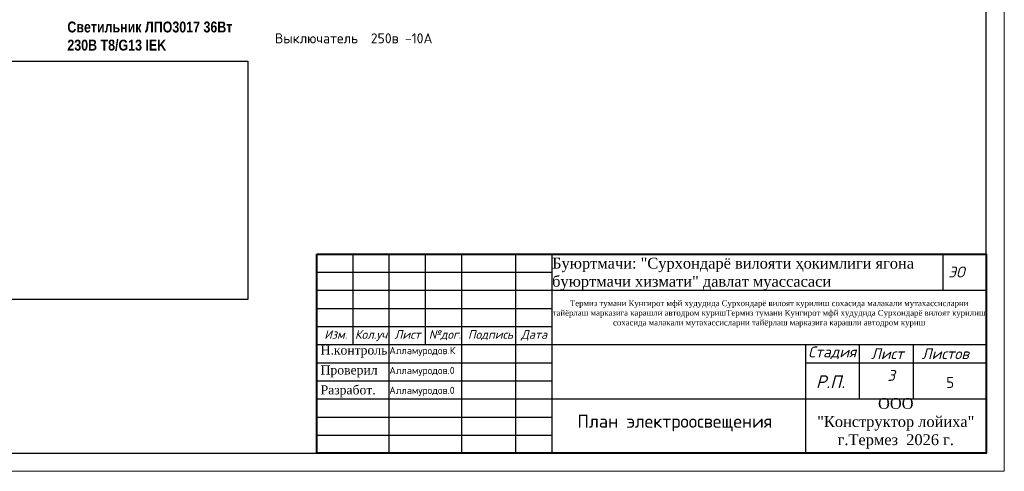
# Model space of a CAD drawing. Header units: millimetres. Extents: x -228268 to 1513407, y -439898 to -137408.
# Tile 109 of 128: x 247493 to 274711, y -202599 to -190122. Entities that reach past the tile are written whole.
import ezdxf

# ---------------------------------------------------------------- set-up
doc = ezdxf.new("R2010")
doc.units = ezdxf.units.MM
doc.layers.add('w-line', color=7, linetype='Continuous', lineweight=0)
doc.layers.add('Штамп опасные', color=7, linetype='Continuous')
doc.styles.add('ISOCPEUR', font='isocpeur.ttf', dxfattribs={"height": 5})
doc.styles.add('OOO-Kazar', font='isocpeur.ttf')
doc.styles.get("Standard").update_dxf_attribs({"font": 'isocpeur.ttf'})
doc.styles.add('Standard 1', font='isocpeur.ttf', dxfattribs={"height": 300})
doc.styles.add('V@ler@Live', font='isocpeur.ttf')
doc.styles.add('ViTEXT', font='isocpeur.ttf')
picture_1 = doc.add_image_def('image1.jpg', size_in_pixel=(800, 800))

msp = doc.modelspace()

# ---------------------------------------------------------------- linework, layer by layer
at = {"color": 7, "linetype": 'Continuous'}
for p, q in [((255711.1, -196598.8), (274211.1, -196598.8)), ((255711.1, -202098.8), (255711.1, -196598.8)), ((256711.1, -199098.8), (256711.1, -196598.8)), ((257711.1, -202098.8), (257711.1, -196598.8)), ((258711.1, -199098.8), (258711.1, -196598.8)), ((259711.1, -202098.8), (259711.1, -196598.8)), ((261211.1, -202098.8), (261211.1, -196598.8)), ((262211.1, -202098.8), (262211.1, -196598.8)), ((262211.1, -197598.8), (274211.1, -197598.8)), ((255711.1, -198598.8), (262211.1, -198598.8)), ((255711.1, -199098.8), (262211.1, -199098.8)), ((262211.1, -199098.8), (274211.1, -199098.8)), ((269211.1, -199098.8), (269211.1, -202098.8)), ((270711.1, -200598.8), (270711.1, -199098.8)), ((272205.2, -200598.8), (272205.2, -199098.8)), ((269211.1, -199598.8), (274211.1, -199598.8)), ((262211.1, -200598.8), (274211.1, -200598.8))]:
    msp.add_line(p, q, dxfattribs=at)
at = {"color": 7, "ltscale": 2}
msp.add_line((273011.1, -196598.8), (273011.1, -197598.8), dxfattribs=at)
at = {"linetype": 'Continuous', "lineweight": 15, "ltscale": 100}
msp.add_lwpolyline([(232711.1, -202598.8), (274711.1, -202598.8), (274711.1, -172898.8), (232711.1, -172898.8)], close=True, dxfattribs=at)
at = {"lineweight": 40}
msp.add_lwpolyline([(255711.1, -196598.8), (274211.1, -196598.8), (274211.1, -202098.8), (255711.1, -202098.8)], close=True, dxfattribs=at)
at = {"color": 7, "linetype": 'Continuous'}
for points in [[(255711.1, -197098.8), (262211.1, -197098.8)], [(255711.1, -197598.8), (262211.1, -197598.8)], [(255711.1, -198098.8), (262211.1, -198098.8)], [(255711.1, -199598.8), (262211.1, -199598.8)], [(255711.1, -200098.8), (262211.1, -200098.8)], [(255711.1, -200598.8), (262211.1, -200598.8)], [(255711.1, -201098.8), (262211.1, -201098.8)], [(255711.1, -201598.8), (262211.1, -201598.8)]]:
    msp.add_lwpolyline(points, dxfattribs=at)
at = {"layer": 'w-line', "color": 0, "linetype": 'Continuous', "lineweight": 25, "ltscale": 100}
msp.add_lwpolyline([(234711.1, -202098.8), (274211.1, -202098.8), (274211.1, -173398.8), (234711.1, -173398.8)], close=True, dxfattribs=at)

# ---------------------------------------------------------------- texts
at = {"ltscale": 20, "insert": (248811.2, -190173.5), "char_height": 300, "attachment_point": 1, "style": 'Standard 1'}
msp.add_mtext_dynamic_manual_height_columns('{\\fArial Narrow|b1|i0|c204|p34;Светильник ЛПО\\fArial Narrow|b1|i0|c0|p34;3017 36\\fArial Narrow|b1|i0|c204|p34;Вт \\fArial Narrow|b1|i0|c0|p34;230\\fArial Narrow|b1|i0|c204|p34;В \\fArial Narrow|b1|i0|c0|p34;T8/G13 IEK}', width=4788.805, gutter_width=1250, heights=[1340.5], dxfattribs=at)
at = {"lineweight": 25, "insert": (254549.2, -190636.7), "char_height": 275, "width": 11644.585, "attachment_point": 4, "style": 'V@ler@Live'}
msp.add_mtext('Выключатель  250в -10А', dxfattribs=at)
at = {"color": 0, "linetype": 'Continuous', "lineweight": 5, "style": 'OOO-Kazar'}
for s, insert, char_height, attachment_point in [('{\\fISOCPEUR|b0|i1|c204|p34;ЭО}', (273387.1, -197242.4), 300, 8), ('{\\fISOCPEUR|b0|i1|c204|p34;Изм.}', (256230.4, -198698.4), 240, 2), ('{\\fISOCPEUR|b0|i1|c204|p34;Кол.уч.}', (257242.5, -198698.4), 240, 2), ('{\\fISOCPEUR|b0|i1|c204|p34;Лист}', (258214.6, -198698.4), 240, 2), ('{\\fISOCPEUR|b0|i1|c204|p34;№дог.}', (259250.4, -198698.4), 240, 2), ('{\\fISOCPEUR|b0|i1|c204|p34;Подпись}', (260507.5, -198698.4), 240, 2), ('{\\fISOCPEUR|b0|i1|c204|p34;Дата}', (261712.2, -198698.4), 240, 2), ('{\\fISOCPEUR|b0|i1|c204|p34;Стадия}', (269952.2, -199498.8), 300, 8), ('{\\fISOCPEUR|b0|i1|c204|p34;Лист }', (271476.4, -199498.8), 300, 8), ('{\\fISOCPEUR|b0|i1|c204|p34;Листов }', (273080.4, -199498.8), 300, 8), ('{\\fISOCPEUR|b0|i1|c204|p34;Р.П.}', (269906.9, -200298.8), 350, 8)]:
    msp.add_mtext(s, dxfattribs=dict(at, insert=insert, char_height=char_height, attachment_point=attachment_point))
at = {"color": 0, "ltscale": 0.1, "insert": (271039.5, -199800.5), "char_height": 300, "attachment_point": 1}
msp.add_mtext_dynamic_manual_height_columns('\\pxqc;{\\fISOCPEUR|b0|i1|c204|p34;3}', width=1088.175, gutter_width=1250, heights=[335.9], dxfattribs=at)
at = {"color": 0, "ltscale": 0.1, "insert": (273105.8, -199996.5), "char_height": 300, "attachment_point": 1, "style": 'ISOCPEUR'}
msp.add_mtext_dynamic_manual_height_columns('5', width=980.425, gutter_width=1250, heights=[0], dxfattribs=at)
at = {"insert": (262293.1, -201035.1), "char_height": 361.204, "width": 6621.682, "attachment_point": 1, "style": 'ISOCPEUR'}
msp.add_mtext('\\pxqc;План электроосвещения  ', dxfattribs=at)
at = {"layer": 'Штамп опасные', "lineweight": 25, "style": 'ViTEXT'}
for s, insert, char_height, width, attachment_point in [('{\\fTimes New Roman|b0|i0|c204|p18;\\C0;Буюртмачи: "Сурхондарё вилояти ҳокимлиги ягона буюртмачи хизмати" давлат муассасаси}', (262211.1, -197148.8), 300, 10000, 4), ('{\\fTimes New Roman|b0|i0|c204|p18;\\C0;Термиз тумани Кунгирот мфй худудида Сурхондарё вилоят курилиш сохасида малакали мутахассисларни тайёрлаш марказига карашли автодром куришТермиз тумани Кунгирот мфй худудида Сурхондарё вилоят курилиш сохасида малакали мутахассисларни тайёрлаш марказига карашли автодром куриш}', (268211.1, -198248.8), 160, 12000, 5), ('{\\fTimes New Roman|b0|i0|c204|p18;\\C0;Н.контроль}', (255811.1, -199290.1), 250, 1800, 4), ('Алламуродов.К', (257711.1, -199290.1), 200, 2000, 4), ('{\\fTimes New Roman|b0|i0|c204|p18;\\C0;Проверил\\Ftxt|c204; }', (255811.1, -199840.1), 250, 1800, 4), ('Алламуродов.0', (257711.1, -199840.1), 200, 2000, 4), ('{\\fTimes New Roman|b0|i0|c204|p18;\\C0;Разработ.}', (255811.1, -200390.1), 250, 1800, 4), ('Алламуродов.0', (257711.1, -200390.1), 200, 2000, 4), ('{\\fTimes New Roman|b0|i0|c204|p18;\\C0;ООО \\P"Конструктор лойиха"\\Pг.Термез  2026 г.\\Ftxt|c204;  }', (271711.1, -201273.8), 300, 5000, 5)]:
    msp.add_mtext(s, dxfattribs=dict(at, insert=insert, char_height=char_height, width=width, attachment_point=attachment_point))

# ---------------------------------------------------------------- pictures from other files: only their frames are drawn
image = msp.add_image(picture_1, insert=(247215.1, -197855.6), size_in_units=(6584.9, 6584.9))
image.dxf.flags = 7

doc.saveas('drawing.dxf')
